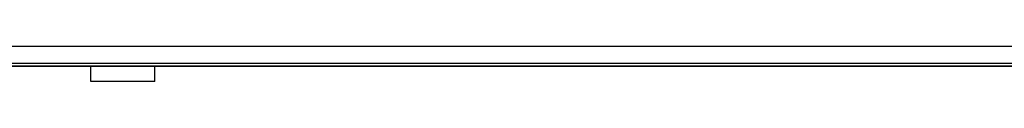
# Model space of a CAD drawing. Header units: millimetres. Extents: x 0 to 420, y 0 to 297.
# Tile 3 of 19: x 130.43 to 198.19, y 88.39 to 90.81. Entities that reach past the tile are written whole.
import ezdxf

# ---------------------------------------------------------------- set-up
doc = ezdxf.new("R2010")
doc.units = ezdxf.units.MM

msp = doc.modelspace()

# ---------------------------------------------------------------- linework, layer by layer
at = {"color": 7, "linetype": 'Continuous', "lineweight": 25}
for p, q in [((216.67454, 90.81308), (58.21964, 90.81308)), ((59.98025, 89.66868), (214.91393, 89.66868)), ((200.3889, 89.4486), (74.50528, 89.4486)), ((135.33436, 88.39224), (135.33436, 89.4486)), ((139.73588, 88.39224), (139.73588, 89.4486)), ((139.73588, 88.39224), (135.33436, 88.39224))]:
    msp.add_line(p, q, dxfattribs=at)
at = {"color": 7, "linetype": 'Continuous'}
msp.add_line((61.74086, 89.4486), (213.15332, 89.4486), dxfattribs=at)

doc.saveas('drawing.dxf')
